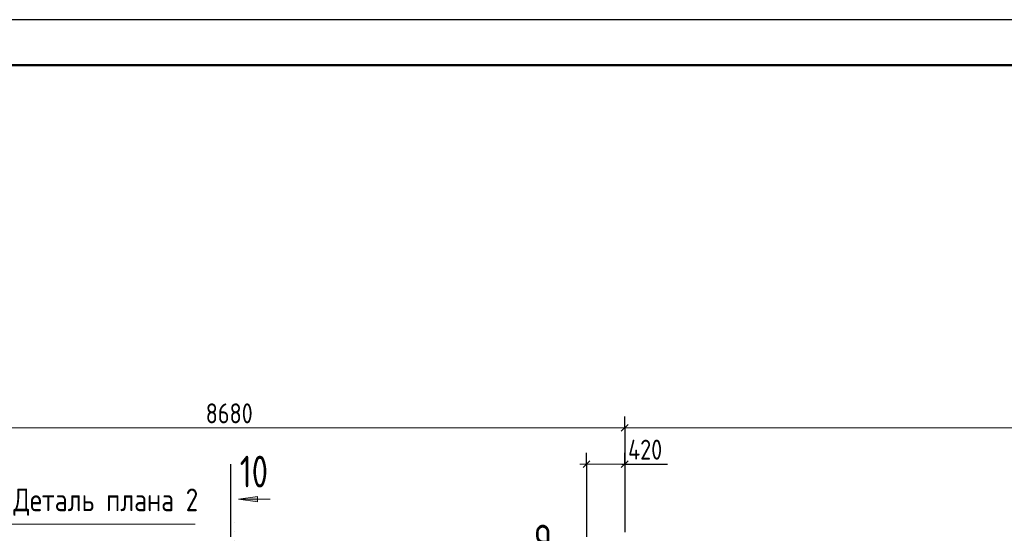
# Model space of a CAD drawing. Header units: millimetres. Extents: x 0 to 61017, y 0 to 42000.
# Tile 11 of 23: x 15398 to 26240, y 36337 to 42000. Entities that reach past the tile are written whole.
import ezdxf

# ---------------------------------------------------------------- set-up
doc = ezdxf.new("R2010")
doc.units = ezdxf.units.MM
doc.linetypes.add('______5', pattern=[1100, 800, -100, 100, -100])
doc.linetypes.add('______9', pattern=[100, 0, -100])
for name, color, linetype, lineweight in [('Standard', 7, 'Continuous', 25), ('Оси', 40, '______5', 18), ('Примечания', 7, 'Continuous', 25), ('Размерная выноска', 7, 'Continuous', 13), ('Узлы символ', 7, 'Continuous', 25)]:
    doc.layers.add(name, color=color, linetype=linetype, lineweight=lineweight)
doc.styles.add('GOST 2.304-81', font='txt')
doc.styles.add('ISOCPEUR', font='txt')

msp = doc.modelspace()

# ---------------------------------------------------------------- hatches: boundary and pattern name
at = {"layer": 'Узлы символ', "linetype": 'Continuous', "lineweight": 13, "transparency": 33554687}
msp.add_hatch(color=7, dxfattribs=at).paths.add_polyline_path([(18016, 36684), (17806, 36714), (18016, 36744)], flags=16)

# ---------------------------------------------------------------- linework, layer by layer
at = {"layer": 'Standard', "color": 251, "linetype": 'Continuous', "lineweight": -3, "true_color": 0x656565, "transparency": 33554687}
for p, q in [((22060, 37500), (22060, 37625)), ((22060, 37500), (22060, 37375)), ((22060, 37500), (22060, 36350)), ((21640, 37100), (21640, 37225)), ((22060, 37100), (22060, 37225)), ((21640, 37100), (21640, 36975)), ((21640, 37100), (21640, 37100)), ((22060, 37100), (22060, 36975)), ((22060, 37100), (22060, 36350))]:
    msp.add_line(p, q, dxfattribs=at)
at = {"layer": 'Standard', "color": 7, "linetype": 'Continuous', "lineweight": 25, "transparency": 33554687}
for p, q in [((22022, 37462), (22097, 37538)), ((21602, 37062), (21677, 37138)), ((22022, 37062), (22097, 37138))]:
    msp.add_line(p, q, dxfattribs=at)
at = {"layer": 'Standard', "color": 7, "linetype": 'Continuous', "lineweight": 13, "transparency": 33554687}
for p, q in [((13380, 37500), (22060, 37500)), ((22060, 37500), (34420, 37500)), ((21640, 37100), (21565, 37100)), ((21640, 37100), (22060, 37100)), ((22060, 37100), (22135, 37100))]:
    msp.add_line(p, q, dxfattribs=at)
msp.add_lwpolyline([(0, 0), (59400, 0), (59400, 42000), (0, 42000), (0, 0)], close=True, dxfattribs=at)
at = {"layer": 'Standard', "color": 7, "linetype": 'Continuous', "lineweight": -3, "transparency": 33554687}
msp.add_lwpolyline([(0, 42000), (0, 0), (59400, 0), (59400, 42000), (0, 42000)], dxfattribs=at)
at = {"layer": 'Standard', "color": 7, "linetype": 'Continuous', "lineweight": 25, "transparency": 33554687}
msp.add_lwpolyline([(0, 42000), (0, 0), (59400, 0), (59400, 42000), (0, 42000)], dxfattribs=at)
at = {"layer": 'Standard', "color": 7, "linetype": 'Continuous', "lineweight": 13, "transparency": 33554687}
msp.add_lwpolyline([(59400, 42000), (0, 42000), (0, 0), (59400, 0), (59400, 42000)], dxfattribs=at)
at = {"layer": 'Standard', "color": 7, "linetype": 'Continuous', "lineweight": 50, "transparency": 33554687}
msp.add_lwpolyline([(2000, 41500), (58900, 41500), (58900, 500), (2000, 500), (2000, 41500)], close=True, dxfattribs=at)
at = {"layer": 'Оси', "color": 8, "linetype": '______5', "lineweight": -3, "transparency": 33554687}
for p, q in [((17720, 37100), (17720, 16970)), ((21640, 37100), (21640, 16970))]:
    msp.add_line(p, q, dxfattribs=at)
at = {"layer": 'Примечания', "color": 7, "linetype": 'Continuous', "lineweight": 13, "transparency": 33554687}
msp.add_lwpolyline([(17329, 36438), (14459, 36438), (14459, 35746)], dxfattribs=at)
at = {"layer": 'Размерная выноска', "color": 7, "linetype": 'Continuous', "lineweight": 25, "transparency": 33554687}
msp.add_line((22030, 37100), (22530, 37100), dxfattribs=at)
at = {"layer": 'Узлы символ', "color": 7, "linetype": 'Continuous', "lineweight": 13, "transparency": 33554687}
for p, q in [((17806, 36714), (18016, 36744)), ((17806, 36714), (18154, 36714)), ((17806, 36714), (17806, 36714)), ((17806, 36714), (17806, 36714)), ((17806, 36714), (17806, 36714)), ((18016, 36684), (17806, 36714)), ((18016, 36744), (18016, 36684)), ((18016, 36714), (18031, 36714))]:
    msp.add_line(p, q, dxfattribs=at)
at = {"layer": 'Узлы символ', "color": 7, "linetype": '______9', "lineweight": 13, "transparency": 33554687}
msp.add_line((17765, 33252), (17765, 36491), dxfattribs=at)

# ---------------------------------------------------------------- texts
at = {"layer": 'Standard', "color": 7, "linetype": 'Continuous', "lineweight": 25, "transparency": 33554687, "char_height": 220, "attachment_point": 7, "style": 'GOST 2.304-81'}
for s, insert, width in [('8680', (17446, 37550), 672.63), ('420', (22097, 37150), 531.97)]:
    msp.add_mtext(s, dxfattribs=dict(at, insert=insert, width=width))
at = {"layer": 'Примечания', "color": 7, "linetype": 'Continuous', "lineweight": 25, "transparency": 33554687, "insert": (15329, 36530), "char_height": 250, "width": 2150.14, "attachment_point": 7, "style": 'GOST 2.304-81'}
msp.add_mtext('Деталь\\~плана\\~2', dxfattribs=at)
at = {"layer": 'Узлы символ', "color": 7, "linetype": 'Continuous', "lineweight": 35, "transparency": 33554687, "char_height": 350, "attachment_point": 7, "style": 'ISOCPEUR'}
for s, insert, width in [('\\W0.75;10', (17821, 36843), 551), ('\\W0.78;9', (21059, 36083), 380.82)]:
    msp.add_mtext(s, dxfattribs=dict(at, insert=insert, width=width))

doc.saveas('drawing.dxf')
